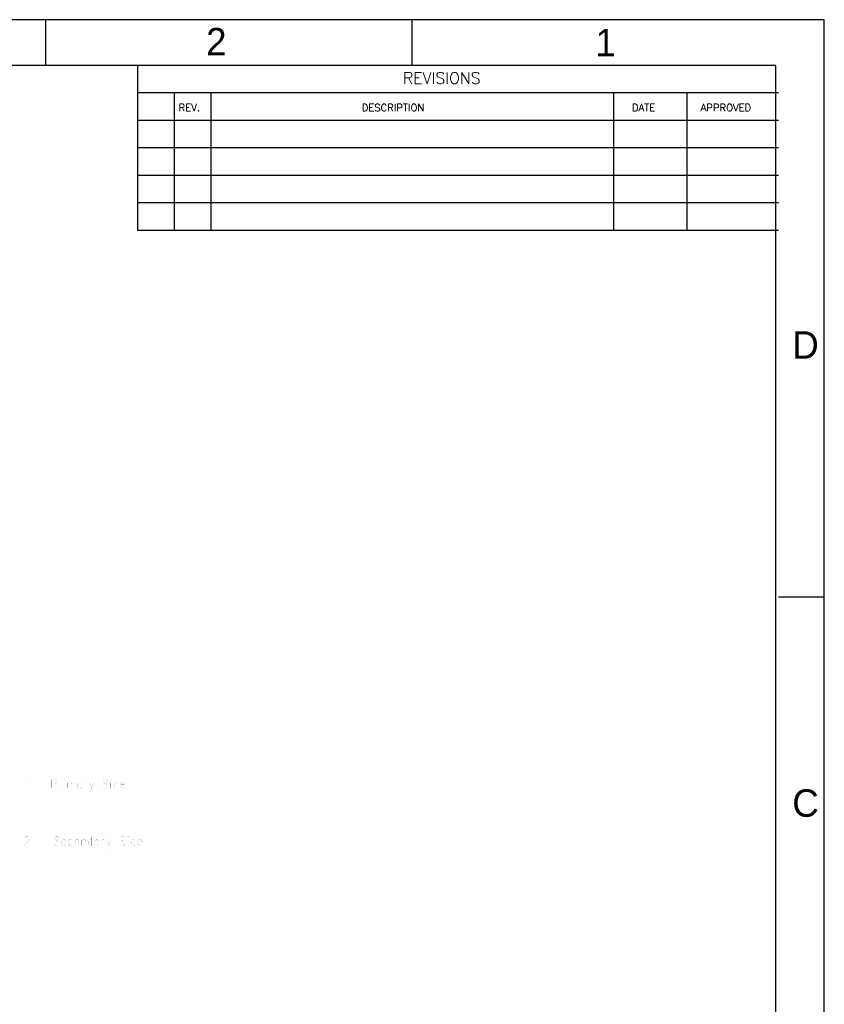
# Model space of a CAD drawing. Extents: x 0 to 34, y 0 to 22.
# Tile 30 of 30: x 25.2 to 34, y 11.3 to 22. Entities that reach past the tile are written whole.
import ezdxf

# ---------------------------------------------------------------- set-up
doc = ezdxf.new("R2010")
doc.units = 0
doc.header["$MEASUREMENT"] = 0
doc.layers.add('1', color=7, linetype='CONTINUOUS')
doc.layers.add('DD_PHO', color=7, linetype='CONTINUOUS')
doc.styles.add('COMPLEX', font='COMPLEX')

msp = doc.modelspace()

# ---------------------------------------------------------------- linework, layer by layer
at = {"layer": '1', "color": 7}
for p, q in [((25.5, 21.5), (25.5, 22)), ((29.5, 21.5), (29.5, 22)), ((26.5, 21.5), (26.5, 19.7)), ((33.5, 21.2), (26.5, 21.2)), ((26.9, 21.2), (26.9, 19.7)), ((27.3, 21.2), (27.3, 19.7)), ((31.7, 21.2), (31.7, 19.7)), ((32.5, 21.2), (32.5, 19.7)), ((33.5, 20.9), (26.5, 20.9)), ((33.5, 20.6), (26.5, 20.6)), ((33.5, 20.3), (26.5, 20.3)), ((33.5, 20), (26.5, 20)), ((33.5, 19.7), (26.5, 19.7)), ((33.5, 15.7), (34, 15.7))]:
    msp.add_line(p, q, dxfattribs=at)
for points in [[(0, 0), (34, 0), (34, 22), (0, 22)], [(0.469, 0.5), (33.469, 0.5), (33.469, 21.5), (0.469, 21.5)]]:
    msp.add_lwpolyline(points, close=True, dxfattribs=at)
at = {"layer": 'DD_PHO', "const_width": 0.001}
for points in [[(25.27, 13.691), (25.276, 13.696), (25.287, 13.71), (25.287, 13.611)], [(25.396, 13.654), (25.457, 13.654)], [(25.566, 13.71), (25.566, 13.611)], [(25.566, 13.71), (25.597, 13.71), (25.607, 13.705), (25.61, 13.7), (25.614, 13.691), (25.614, 13.677), (25.61, 13.668), (25.607, 13.663), (25.597, 13.658), (25.566, 13.658)], [(25.645, 13.677), (25.645, 13.611)], [(25.645, 13.649), (25.648, 13.663), (25.655, 13.672), (25.662, 13.677), (25.672, 13.677)], [(25.703, 13.71), (25.706, 13.705), (25.709, 13.71), (25.706, 13.715), (25.703, 13.71)], [(25.706, 13.677), (25.706, 13.611)], [(25.74, 13.677), (25.74, 13.611)], [(25.74, 13.658), (25.75, 13.672), (25.757, 13.677), (25.767, 13.677), (25.774, 13.672), (25.778, 13.658), (25.778, 13.611)], [(25.778, 13.658), (25.788, 13.672), (25.795, 13.677), (25.805, 13.677), (25.812, 13.672), (25.815, 13.658), (25.815, 13.611)], [(25.887, 13.663), (25.88, 13.672), (25.873, 13.677), (25.863, 13.677), (25.856, 13.672), (25.849, 13.663), (25.846, 13.649), (25.846, 13.64), (25.849, 13.625), (25.856, 13.616), (25.863, 13.611), (25.873, 13.611), (25.88, 13.616), (25.887, 13.625)], [(25.887, 13.677), (25.887, 13.611)], [(25.917, 13.677), (25.917, 13.611)], [(25.917, 13.649), (25.921, 13.663), (25.928, 13.672), (25.934, 13.677), (25.945, 13.677)], [(26.02, 13.677), (25.999, 13.611), (25.992, 13.593), (25.985, 13.583), (25.979, 13.579), (25.975, 13.579)], [(25.979, 13.677), (25.999, 13.611)], [(26.176, 13.696), (26.17, 13.705), (26.159, 13.71), (26.146, 13.71), (26.135, 13.705), (26.129, 13.696), (26.129, 13.686), (26.132, 13.677), (26.135, 13.672), (26.142, 13.668), (26.163, 13.658), (26.17, 13.654), (26.173, 13.649), (26.176, 13.64), (26.176, 13.625), (26.17, 13.616), (26.159, 13.611), (26.146, 13.611), (26.135, 13.616), (26.129, 13.625)], [(26.207, 13.71), (26.21, 13.705), (26.214, 13.71), (26.21, 13.715), (26.207, 13.71)], [(26.21, 13.677), (26.21, 13.611)], [(26.285, 13.663), (26.279, 13.672), (26.272, 13.677), (26.262, 13.677), (26.255, 13.672), (26.248, 13.663), (26.245, 13.649), (26.245, 13.64), (26.248, 13.625), (26.255, 13.616), (26.262, 13.611), (26.272, 13.611), (26.279, 13.616), (26.285, 13.625)], [(26.285, 13.71), (26.285, 13.611)], [(26.316, 13.649), (26.357, 13.649), (26.357, 13.658), (26.354, 13.668), (26.35, 13.672), (26.343, 13.677), (26.333, 13.677), (26.326, 13.672), (26.32, 13.663), (26.316, 13.649), (26.316, 13.64), (26.32, 13.625), (26.326, 13.616), (26.333, 13.611), (26.343, 13.611), (26.35, 13.616), (26.357, 13.625)], [(25.273, 13.061), (25.273, 13.066), (25.276, 13.075), (25.28, 13.08), (25.287, 13.085), (25.3, 13.085), (25.307, 13.08), (25.31, 13.075), (25.314, 13.066), (25.314, 13.057), (25.31, 13.047), (25.304, 13.033), (25.27, 12.986), (25.317, 12.986)], [(25.426, 13.029), (25.488, 13.029)], [(25.645, 13.071), (25.638, 13.08), (25.628, 13.085), (25.614, 13.085), (25.604, 13.08), (25.597, 13.071), (25.597, 13.061), (25.6, 13.052), (25.604, 13.047), (25.61, 13.043), (25.631, 13.033), (25.638, 13.029), (25.641, 13.024), (25.645, 13.015), (25.645, 13), (25.638, 12.991), (25.628, 12.986), (25.614, 12.986), (25.604, 12.991), (25.597, 13)], [(25.675, 13.024), (25.716, 13.024), (25.716, 13.033), (25.713, 13.043), (25.709, 13.047), (25.703, 13.052), (25.692, 13.052), (25.685, 13.047), (25.679, 13.038), (25.675, 13.024), (25.675, 13.015), (25.679, 13), (25.685, 12.991), (25.692, 12.986), (25.703, 12.986), (25.709, 12.991), (25.716, 13)], [(25.788, 13.038), (25.781, 13.047), (25.774, 13.052), (25.764, 13.052), (25.757, 13.047), (25.75, 13.038), (25.747, 13.024), (25.747, 13.015), (25.75, 13), (25.757, 12.991), (25.764, 12.986), (25.774, 12.986), (25.781, 12.991), (25.788, 13)], [(25.835, 13.052), (25.829, 13.047), (25.822, 13.038), (25.818, 13.024), (25.818, 13.015), (25.822, 13), (25.829, 12.991), (25.835, 12.986), (25.846, 12.986), (25.853, 12.991), (25.859, 13), (25.863, 13.015), (25.863, 13.024), (25.859, 13.038), (25.853, 13.047), (25.846, 13.052), (25.835, 13.052)], [(25.893, 13.052), (25.893, 12.986)], [(25.893, 13.033), (25.904, 13.047), (25.91, 13.052), (25.921, 13.052), (25.928, 13.047), (25.931, 13.033), (25.931, 12.986)], [(26.003, 13.038), (25.996, 13.047), (25.989, 13.052), (25.979, 13.052), (25.972, 13.047), (25.965, 13.038), (25.962, 13.024), (25.962, 13.015), (25.965, 13), (25.972, 12.991), (25.979, 12.986), (25.989, 12.986), (25.996, 12.991), (26.003, 13)], [(26.003, 13.085), (26.003, 12.986)], [(26.074, 13.038), (26.067, 13.047), (26.06, 13.052), (26.05, 13.052), (26.043, 13.047), (26.037, 13.038), (26.033, 13.024), (26.033, 13.015), (26.037, 13), (26.043, 12.991), (26.05, 12.986), (26.06, 12.986), (26.067, 12.991), (26.074, 13)], [(26.074, 13.052), (26.074, 12.986)], [(26.105, 13.052), (26.105, 12.986)], [(26.105, 13.024), (26.108, 13.038), (26.115, 13.047), (26.122, 13.052), (26.132, 13.052)], [(26.207, 13.052), (26.187, 12.986), (26.18, 12.968), (26.173, 12.958), (26.166, 12.954), (26.163, 12.954)], [(26.166, 13.052), (26.187, 12.986)], [(26.364, 13.071), (26.357, 13.08), (26.347, 13.085), (26.333, 13.085), (26.323, 13.08), (26.316, 13.071), (26.316, 13.061), (26.32, 13.052), (26.323, 13.047), (26.33, 13.043), (26.35, 13.033), (26.357, 13.029), (26.36, 13.024), (26.364, 13.015), (26.364, 13), (26.357, 12.991), (26.347, 12.986), (26.333, 12.986), (26.323, 12.991), (26.316, 13)], [(26.395, 13.085), (26.398, 13.08), (26.401, 13.085), (26.398, 13.09), (26.395, 13.085)], [(26.398, 13.052), (26.398, 12.986)], [(26.473, 13.038), (26.466, 13.047), (26.459, 13.052), (26.449, 13.052), (26.442, 13.047), (26.435, 13.038), (26.432, 13.024), (26.432, 13.015), (26.435, 13), (26.442, 12.991), (26.449, 12.986), (26.459, 12.986), (26.466, 12.991), (26.473, 13)], [(26.473, 13.085), (26.473, 12.986)], [(26.504, 13.024), (26.545, 13.024), (26.545, 13.033), (26.541, 13.043), (26.538, 13.047), (26.531, 13.052), (26.521, 13.052), (26.514, 13.047), (26.507, 13.038), (26.504, 13.024), (26.504, 13.015), (26.507, 13), (26.514, 12.991), (26.521, 12.986), (26.531, 12.986), (26.538, 12.991), (26.545, 13)]]:
    msp.add_lwpolyline(points, dxfattribs=at)

# ---------------------------------------------------------------- texts
at = {"layer": '1', "color": 7}
for s, p in [('2', (27.25, 21.61)), ('1', (31.5, 21.6)), ('D', (33.65, 18.3)), ('C', (33.65, 13.3))]:
    msp.add_text(s, height=0.3, dxfattribs=at).set_placement(p)
at = {"layer": '1', "color": 7, "style": 'COMPLEX'}
for s, height, p in [('REVISIONS', 0.125, (29.4, 21.3)), ('REV.', 0.08, (26.95, 21)), ('DESCRIPTION', 0.08, (28.95, 21)), ('DATE', 0.08, (31.9, 21)), ('APPROVED', 0.08, (32.65, 21))]:
    msp.add_text(s, height=height, dxfattribs=at).set_placement(p)

doc.saveas('drawing.dxf')
